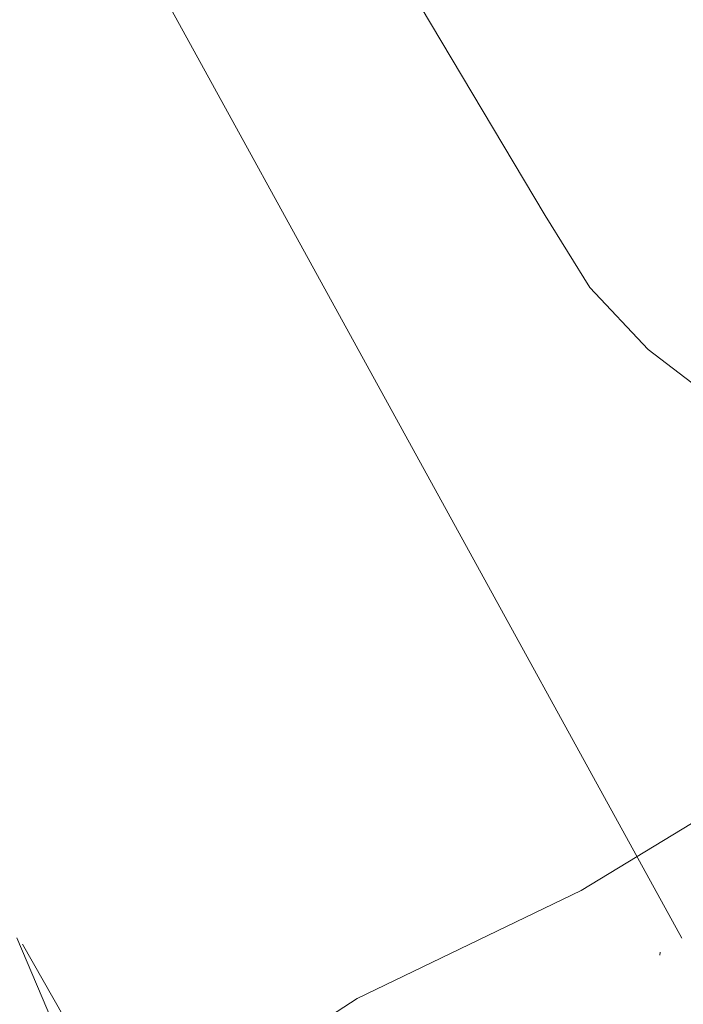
# Model space of a CAD drawing. Header units: feet. Extents: x 92 to 141.3, y -5 to 23.6.
# Tile 213 of 256: x 122.3067 to 122.3901, y 11.9875 to 12.1113. Entities that reach past the tile are written whole.
import ezdxf

# ---------------------------------------------------------------- set-up
doc = ezdxf.new("R2010")
doc.units = ezdxf.units.FT
doc.header["$MEASUREMENT"] = 0
doc.layers.add('CUY - Design$0$GM_X_Major_River', color=5, linetype='Continuous', lineweight=13)
doc.layers.add('CUY - Design$0$GM_X_Rail_Line', color=7, linetype='Continuous', lineweight=13)

msp = doc.modelspace()

# ---------------------------------------------------------------- linework, layer by layer
at = {"layer": 'CUY - Design$0$GM_X_Major_River', "flags": 128}
for points in [[(122.24918, 12.25174), (122.38996, 11.99583)], [(122.24918, 12.25173), (122.38996, 11.99583)], [(122.35387, 11.88067), (122.35217, 11.88436), (122.35006, 11.88805), (122.34795, 11.89174), (122.34542, 11.89584), (122.3437, 11.90036), (122.34201, 11.90405), (122.34031, 11.90733), (122.33862, 11.91061), (122.33691, 11.91472), (122.33477, 11.92006), (122.33264, 11.9254), (122.33092, 11.93074), (122.32836, 11.93691), (122.32576, 11.94554), (122.324, 11.95419), (122.3063, 11.99585)], [(122.30701, 11.99505), (122.31877, 11.97435), (122.32008, 11.96941), (122.32181, 11.96366), (122.324, 11.95419), (122.32576, 11.94554), (122.32836, 11.93691), (122.33092, 11.93074), (122.33264, 11.9254), (122.33477, 11.92006), (122.33691, 11.91472), (122.33862, 11.91061), (122.34031, 11.90733), (122.34201, 11.90405), (122.3437, 11.90036), (122.34542, 11.89584), (122.34795, 11.89174), (122.35006, 11.88805), (122.35217, 11.88436), (122.35387, 11.88067)], [(122.38721, 11.99406), (122.38717, 11.9937)]]:
    msp.add_lwpolyline(points, dxfattribs=at)
at = {"layer": 'CUY - Design$0$GM_X_Rail_Line', "flags": 128}
for points in [[(122.57449, 12.11366), (122.54208, 12.1012), (122.52897, 12.09699), (122.51555, 12.09309), (122.50432, 12.08919), (122.49745, 12.08638), (122.49043, 12.08248), (122.4795, 12.07358), (122.46967, 12.0664), (122.46343, 12.0625), (122.45578, 12.05891), (122.44548, 12.05579), (122.4369, 12.05423), (122.42691, 12.05345), (122.41661, 12.05423), (122.40819, 12.05673), (122.40038, 12.05969), (122.39352, 12.06391), (122.38571, 12.06984), (122.37838, 12.07764), (122.37276, 12.08669), (122.33609, 12.14818)], [(122.31649, 11.96788), (122.3298, 11.97571), (122.34911, 11.98823), (122.37728, 12.0018), (122.40389, 12.01797), (122.43526, 12.03663), (122.47789, 12.05843)]]:
    msp.add_lwpolyline(points, dxfattribs=at)

doc.saveas('drawing.dxf')
